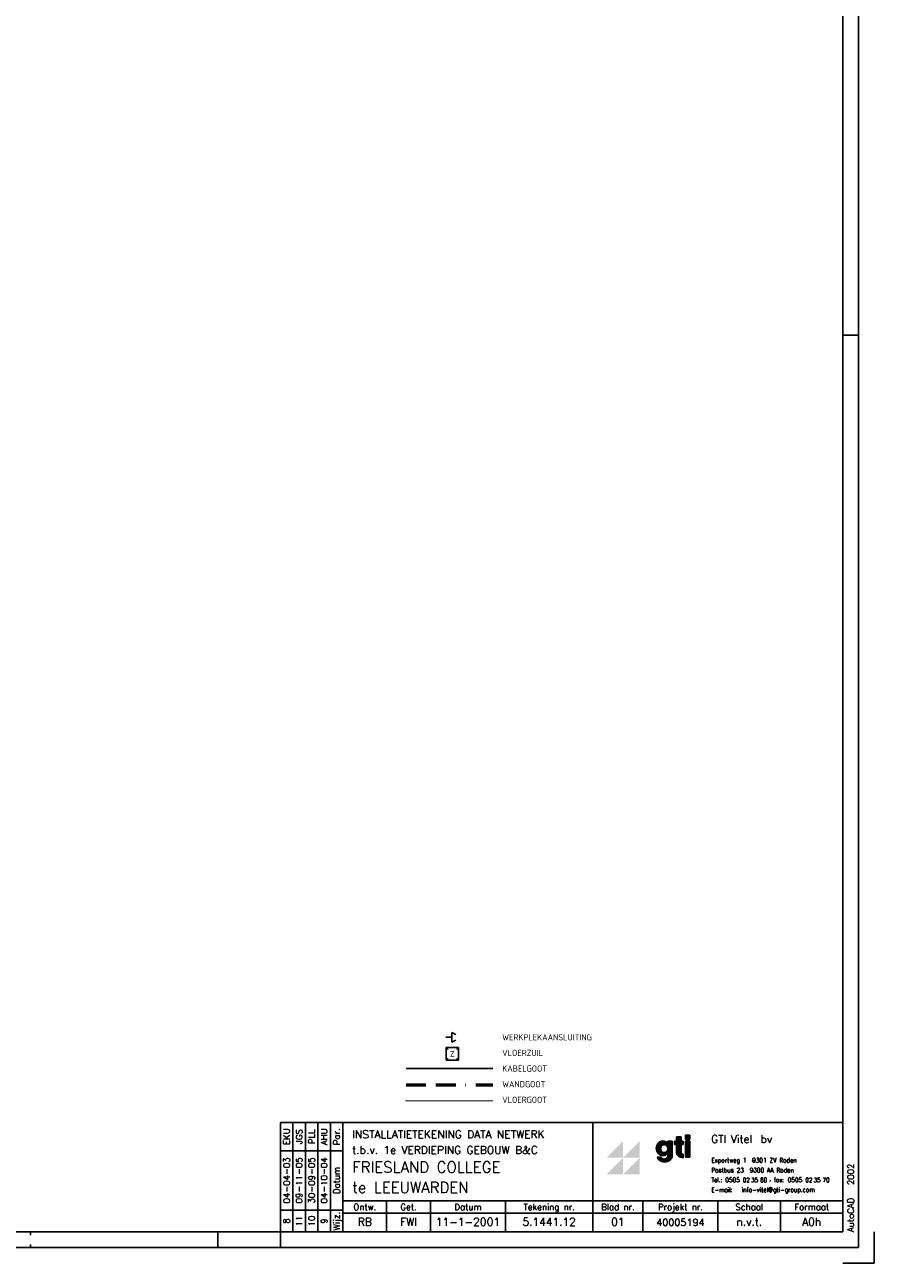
# Model space of a CAD drawing. Extents: x 0 to 1189, y 0 to 841.
# Tile 24 of 33: x 917 to 1189, y 0 to 396. Entities that reach past the tile are written whole.
import ezdxf
from ezdxf.enums import TextEntityAlignment as Align

# ---------------------------------------------------------------- set-up
doc = ezdxf.new("R2010")
doc.units = 0
doc.linetypes.add('DASHDOT', pattern=[25.4, 12.7, -6.35, 0, -6.35])
doc.linetypes.add('E0002', pattern=[22.225, 6.35, -3.175, 6.35, -3.175, 0, -3.175])
doc.layers.get('0').update_dxf_attribs({"linetype": 'CONTINUOUS'})
for name, color, linetype in [('GOTEN', 3, 'CONTINUOUS'), ('GREEN', 3, 'CONTINUOUS'), ('TEXT20', 4, 'CONTINUOUS'), ('VITELDATA', 2, 'CONTINUOUS')]:
    doc.layers.add(name, color=color, linetype=linetype)
doc.styles.add('LOGO', font='SIMPLEX')
doc.styles.get("Standard").update_dxf_attribs({"font": 'ISO'})

# ---------------------------------------------------------------- blocks, each defined once
blk = doc.blocks.new('FOR002')
for p, q in [((0, 35), (-180, 35)), ((-180, 35), (-180, 0)), ((-164, 35), (-164, 0)), ((-160, 35), (-160, 0)), ((-80, 35), (-80, 0)), ((-160, 26), (-180, 26)), ((-160, 10), (0, 10)), ((-146, 10), (-146, 0)), ((-132, 10), (-132, 0)), ((-108, 10), (-108, 0)), ((-64, 10), (-64, 0)), ((-40, 10), (-40, 0)), ((-20, 10), (-20, 0)), ((-180, 7), (-160, 7)), ((-160, 6), (0, 6))]:
    blk.add_line(p, q)
at = {"color": 4}
for p, q in [((-176, 35), (-176, 0)), ((-172, 35), (-172, 0)), ((-168, 35), (-168, 0))]:
    blk.add_line(p, q, dxfattribs=at)
at = {"color": 4, "style": 'LOGO'}
for s, p in [('Par.', (-161, 30.5)), ('Datum', (-161, 16.5)), ('Wijz.', (-161, 3.5))]:
    blk.add_text(s, height=2, rotation=90, dxfattribs=at).set_placement(p, align=Align.CENTER)
for s, p in [('Ontw.', (-153, 7)), ('Get.', (-139, 7)), ('Datum', (-120, 7)), ('Tekening nr.', (-94, 7)), ('Blad nr.', (-72, 7)), ('Projekt nr.', (-52, 7)), ('Schaal', (-30, 7)), ('Formaat', (-10, 7))]:
    blk.add_text(s, height=2, dxfattribs=at).set_placement(p, align=Align.CENTER)
blk.add_text('AutoCAD', height=2, rotation=90, dxfattribs=at).set_placement((3.5, 0))
for tag, p in [('PAR4', (-177, 30.5)), ('PAR3', (-173, 30.5)), ('PAR2', (-169, 30.5)), ('PAR1', (-165, 30.5)), ('DAT4', (-177, 16.5)), ('DAT3', (-173, 16.5)), ('DAT2', (-169, 16.5)), ('DAT1', (-165, 16.5)), ('WIJZ4', (-177, 3.5)), ('WIJZ3', (-173, 3.5)), ('WIJZ2', (-169, 3.5)), ('WIJZ1', (-165, 3.5))]:
    blk.add_attdef(tag, text='', height=2, rotation=90, dxfattribs=at).set_placement(p, align=Align.CENTER)
for tag, p in [('TITEL1', (-157, 30)), ('TITEL2', (-157, 25))]:
    blk.add_attdef(tag, p, '', height=2.5, dxfattribs=at)
at = {"style": 'LOGO'}
for tag, p in [('PROJEKT', (-157, 19)), ('PLAATS', (-157, 12.5))]:
    blk.add_attdef(tag, p, '', height=3.5, dxfattribs=at)
at = {"color": 4, "style": 'LOGO'}
blk.add_attdef('REL', (3.5, 15), '', height=2, rotation=90, dxfattribs=at)
for tag, p in [('ONTW', (-153, 2)), ('GET', (-139, 2)), ('DATUM', (-120, 2)), ('TEK', (-94, 2)), ('BLAD', (-72, 2)), ('PROJEKT', (-52, 2)), ('SCHAAL', (-30, 2)), ('FOR', (-10, 2))]:
    blk.add_attdef(tag, text='', height=2.5, dxfattribs=at).set_placement(p, align=Align.CENTER)
blk = doc.blocks.new('FORA0H')
at = {"color": 4}
for p, q in [((1184, 5), (1184, 836)), ((919, 9), (919, 10)), ((1189, 0), (1189, 10)), ((20, 5), (1184, 5)), ((919, 5), (919, 6)), ((1179, 0), (1189, 0))]:
    blk.add_line(p, q, dxfattribs=at)
at = {"color": 6}
for p, q in [((1179, 10), (1179, 831)), ((25, 10), (1179, 10))]:
    blk.add_line(p, q, dxfattribs=at)
at = {"color": 7}
for p, q in [((1179, 297), (1184, 297)), ((979, 5), (979, 10)), ((999, 5), (999, 10))]:
    blk.add_line(p, q, dxfattribs=at)
blk = doc.blocks.new('*X713')
at = {"color": 0}
for p, q in [((147, 56.89), (147, 58.31)), ((147.19, 56.43), (147.19, 58.77)), ((147.38, 56.13), (147.38, 59.07)), ((147.56, 55.91), (147.56, 59.29)), ((147.75, 55.74), (147.75, 59.46)), ((147.94, 55.61), (147.94, 59.59)), ((148.12, 55.5), (148.12, 59.7)), ((148.31, 58.2), (148.31, 59.78)), ((148.5, 58.47), (148.5, 59.84)), ((148.69, 58.64), (148.69, 59.88)), ((148.88, 58.76), (148.88, 59.9)), ((149.06, 58.84), (149.06, 59.9)), ((149.25, 58.88), (149.25, 59.88)), ((149.44, 58.9), (149.44, 59.84)), ((149.62, 58.89), (149.62, 59.78)), ((149.81, 58.84), (149.81, 59.69)), ((150, 58.76), (150, 59.58)), ((150.19, 58.64), (150.19, 59.45)), ((150.38, 58.47), (150.38, 59.27)), ((150.56, 58.21), (150.56, 59.05)), ((150.75, 53.4), (150.75, 59.9)), ((150.94, 53.5), (150.94, 59.9)), ((151.12, 53.63), (151.12, 59.9)), ((151.31, 53.78), (151.31, 59.9)), ((151.5, 53.97), (151.5, 59.9)), ((151.69, 54.22), (151.69, 59.9)), ((151.88, 54.6), (151.88, 59.9)), ((147.38, 54.32), (147.38, 54.62)), ((147.56, 54.04), (147.56, 54.62)), ((147.75, 53.83), (147.75, 54.62)), ((147.94, 53.67), (147.94, 54.62)), ((148.12, 53.54), (148.12, 54.62)), ((148.31, 55.42), (148.31, 56.76)), ((148.31, 53.43), (148.31, 54.55)), ((148.5, 55.36), (148.5, 56.49)), ((148.5, 53.35), (148.5, 54.3)), ((148.69, 55.32), (148.69, 56.32)), ((148.69, 53.28), (148.69, 54.14)), ((148.88, 55.3), (148.88, 56.2)), ((148.88, 53.22), (148.88, 54.03)), ((149.06, 55.3), (149.06, 56.12)), ((149.06, 53.18), (149.06, 53.96)), ((149.25, 55.32), (149.25, 56.08)), ((149.25, 53.16), (149.25, 53.91)), ((149.44, 55.36), (149.44, 56.06)), ((149.44, 53.14), (149.44, 53.9)), ((149.62, 55.42), (149.62, 56.07)), ((149.62, 53.14), (149.62, 53.91)), ((149.81, 55.51), (149.81, 56.12)), ((149.81, 53.15), (149.81, 53.95)), ((150, 55.62), (150, 56.2)), ((150, 53.17), (150, 54.03)), ((150.19, 55.75), (150.19, 56.32)), ((150.19, 53.21), (150.19, 54.14)), ((150.38, 55.93), (150.38, 56.49)), ((150.38, 53.26), (150.38, 54.3)), ((150.56, 56.15), (150.56, 56.75)), ((150.56, 53.32), (150.56, 54.54))]:
    blk.add_line(p, q, dxfattribs=at)
blk = doc.blocks.new('*X714')
at = {"color": 0}
for p, q in [((152.44, 58.9), (152.44, 59.9)), ((152.62, 58.9), (152.62, 59.9)), ((152.81, 58.9), (152.81, 59.9)), ((153, 58.9), (153, 59.9)), ((153.19, 55.82), (153.19, 61.34)), ((153.38, 55.43), (153.38, 61.34)), ((153.56, 55.2), (153.56, 61.34)), ((153.75, 55.04), (153.75, 61.34)), ((153.94, 54.91), (153.94, 61.34)), ((154.12, 54.81), (154.12, 61.34)), ((154.31, 54.73), (154.31, 61.34)), ((154.5, 58.9), (154.5, 59.9)), ((154.69, 58.9), (154.69, 59.9)), ((154.88, 58.9), (154.88, 59.9)), ((155.06, 58.9), (155.06, 59.9)), ((154.5, 54.67), (154.5, 55.86)), ((154.69, 54.63), (154.69, 55.71)), ((154.88, 54.6), (154.88, 55.63)), ((155.06, 54.58), (155.06, 55.59))]:
    blk.add_line(p, q, dxfattribs=at)
blk = doc.blocks.new('*X715')
at = {"color": 0}
for p, q in [((156.1875, 60.58), (156.1875, 61.82)), ((156.375, 60.58), (156.375, 61.82)), ((156.5625, 60.58), (156.5625, 61.82)), ((156.75, 60.58), (156.75, 61.82)), ((156.9375, 60.58), (156.9375, 61.82)), ((157.125, 60.58), (157.125, 61.82)), ((156.1875, 54.82), (156.1875, 59.9)), ((156.375, 54.82), (156.375, 59.9)), ((156.5625, 54.82), (156.5625, 59.9)), ((156.75, 54.82), (156.75, 59.9)), ((156.9375, 54.82), (156.9375, 59.9)), ((157.125, 54.82), (157.125, 59.9))]:
    blk.add_line(p, q, dxfattribs=at)
blk = doc.blocks.new('LOG027')
at = {"color": 4}
for p, q in [((23.99, 17.1), (23.99, 16.24)), ((23.99, 17.1), (23.99, 16.24)), ((23.99, 17.1), (25.38, 17.1)), ((24.09, 17), (24.09, 15.9)), ((24.09, 17), (25.29, 17)), ((25.29, 17), (25.29, 12.46)), ((25.38, 17.1), (25.38, 12.46)), ((26.1, 17.1), (26.1, 15.94)), ((26.1, 17.1), (26.79, 17.1)), ((26.1, 15.94), (26.79, 15.94)), ((26.2, 17), (26.2, 16.04)), ((26.2, 17), (26.89, 17)), ((26.2, 16.04), (26.89, 16.04)), ((26.79, 18.49), (26.79, 17.1)), ((26.79, 18.49), (28.19, 18.49)), ((26.79, 15.94), (26.79, 13.39)), ((26.89, 18.4), (26.89, 17)), ((26.89, 18.4), (28.09, 18.4)), ((26.89, 16.04), (26.89, 13.39)), ((28.09, 18.4), (28.09, 17)), ((28.09, 17), (28.79, 17)), ((28.09, 16.04), (28.09, 13.39)), ((28.09, 16.04), (28.79, 16.04)), ((28.19, 18.49), (28.19, 17.1)), ((28.19, 17.1), (28.88, 17.1)), ((28.19, 15.94), (28.19, 13.39)), ((28.19, 15.94), (28.88, 15.94)), ((28.79, 17), (28.79, 16.04)), ((28.88, 17.1), (28.88, 15.94)), ((29.58, 18.96), (30.97, 18.96)), ((29.58, 18.96), (29.58, 17.56)), ((29.58, 17.56), (30.97, 17.56)), ((29.58, 17.1), (29.58, 11.99)), ((29.58, 17.1), (30.97, 17.1)), ((29.68, 18.86), (30.88, 18.86)), ((29.68, 18.86), (29.68, 17.66)), ((29.68, 17.66), (30.88, 17.66)), ((29.68, 17), (29.68, 12.09)), ((29.68, 17), (30.88, 17)), ((30.88, 18.86), (30.88, 17.66)), ((30.88, 17), (30.88, 12.09)), ((30.97, 18.96), (30.97, 17.56)), ((30.97, 17.1), (30.97, 11.99)), ((20.57, 11.99), (21.77, 11.99)), ((20.7, 11.9), (21.7, 11.9)), ((23.99, 13.32), (23.99, 12.46)), ((24.09, 13.66), (24.09, 12.46)), ((28.79, 12.83), (28.79, 11.86)), ((28.88, 12.92), (28.88, 11.76)), ((29.58, 11.99), (30.97, 11.99)), ((29.68, 12.09), (30.88, 12.09))]:
    blk.add_line(p, q, dxfattribs=at)
for points in [[(22.36, 17.1, 0.108254), (21.58, 16.93, 0.102013), (20.89, 16.42, 0.094273), (20.44, 15.68, 0.089446), (20.28, 14.78, 0.089446), (20.44, 13.88, 0.094273), (20.89, 13.14, 0.102013), (21.58, 12.63, 0.108254), (22.36, 12.46, 0.108254), (23.15, 12.63, 0.102013), (23.84, 13.14, 0.025227), (23.99, 13.32, 0.089446)], [(22.36, 17, 0.108254), (21.62, 16.84, 0.102013), (20.96, 16.36, 0.094273), (20.53, 15.64, 0.089446), (20.37, 14.78, 0.089446), (20.53, 13.91, 0.094273), (20.96, 13.2, 0.102013), (21.62, 12.72, 0.108254), (22.36, 12.55, 0.108254), (23.11, 12.72, 0.102013), (23.77, 13.2, 0.062444), (24.09, 13.66, 0.025227)], [(23.99, 16.24, 0.025227), (23.84, 16.42, 0.102013), (23.15, 16.93, 0.108254), (22.36, 17.1, 0.108254)], [(24.09, 15.9, 0.062444), (23.77, 16.36, 0.102013), (23.11, 16.84, 0.108254), (22.36, 17, 0.108254)], [(20.57, 11.99, 0.047333), (20.69, 11.67, 0.103369), (21.22, 10.98, 0.092126), (22, 10.53, 0.085497), (22.95, 10.37, 0.085497), (23.89, 10.53, 0.092126), (24.67, 10.98, 0.103369), (25.2, 11.67, 0.113017), (25.38, 12.46, 0.113017)], [(20.7, 11.9, 0.02861), (20.77, 11.72, 0.103369), (21.28, 11.05, 0.092126), (22.03, 10.62, 0.085497), (22.95, 10.46, 0.085497), (23.86, 10.62, 0.092126), (24.61, 11.05, 0.103369), (25.12, 11.72, 0.113017), (25.29, 12.46, 0.113017)], [(21.7, 11.9, 0.08091), (21.94, 11.57, 0.098491), (22.35, 11.3, 0.098491), (22.83, 11.2, 0.098491), (23.31, 11.3, 0.098491), (23.72, 11.57, 0.098491), (23.99, 11.98, 0.098491), (24.09, 12.46, 0.098491)], [(21.77, 11.99, 0.093743), (22.01, 11.64, 0.098491), (22.38, 11.38, 0.098491), (22.83, 11.3, 0.098491), (23.27, 11.38, 0.098491), (23.65, 11.64, 0.098491), (23.9, 12.01, 0.098491), (23.99, 12.46, 0.098491)], [(26.79, 13.39, 0.122953), (26.94, 12.79, 0.105488), (27.41, 12.24, 0.087567), (28.06, 11.89, 0.078075), (28.88, 11.76, 0.078075)], [(26.89, 13.39, 0.122953), (27.03, 12.83, 0.105488), (27.47, 12.31, 0.087567), (28.09, 11.98, 0.068653), (28.79, 11.86, 0.078075)], [(28.09, 13.39, 0.139889), (28.15, 13.17, 0.107118), (28.34, 12.98, 0.079812), (28.58, 12.87, 0.04611), (28.79, 12.83, 0.067459)], [(28.19, 13.39, 0.139889), (28.24, 13.22, 0.107118), (28.39, 13.06, 0.079812), (28.61, 12.96, 0.067459), (28.88, 12.92, 0.067459)]]:
    blk.add_lwpolyline(points, format="xyb", dxfattribs=at)
for points in [[(22.83, 16.04, 0.106817), (22.35, 15.93, 0.101559), (21.93, 15.63, 0.094912), (21.66, 15.19, 0.090692), (21.57, 14.66, 0.090692), (21.66, 14.13, 0.094912), (21.93, 13.69, 0.101559), (22.35, 13.39, 0.106817), (22.83, 13.29, 0.106817), (23.31, 13.39, 0.101559), (23.73, 13.69, 0.094912), (24, 14.13, 0.090692), (24.09, 14.66, 0.090692), (24, 15.19, 0.094912), (23.73, 15.63, 0.101559), (23.31, 15.93, 0.106817)], [(22.83, 15.94, 0.106817), (22.39, 15.84, 0.101559), (22, 15.57, 0.094912), (21.75, 15.16, 0.090692), (21.66, 14.66, 0.090692), (21.75, 14.17, 0.094912), (22, 13.76, 0.101559), (22.39, 13.48, 0.106817), (22.83, 13.39, 0.106817), (23.27, 13.48, 0.101559), (23.65, 13.76, 0.094912), (23.91, 14.17, 0.090692), (24, 14.66, 0.090692), (23.91, 15.16, 0.094912), (23.65, 15.57, 0.101559), (23.27, 15.84, 0.106817)]]:
    blk.add_lwpolyline(points, format="xyb", close=True, dxfattribs=at)
at = {"color": 4, "const_width": 0.25}
for points in [[(50.88, 10.75, 1), (51.12, 10.75, 1)], [(51.38, 7.5, 1), (51.62, 7.5, 1)], [(56.59, 4.35, 1), (56.84, 4.35, 1)]]:
    blk.add_lwpolyline(points, format="xyb", close=True, dxfattribs=at)
at = {"color": 1}
for points in [[(4.28, 11.76), (9.62, 11.76), (9.62, 17.1)], [(9.62, 11.76), (14.96, 17.1), (14.96, 11.76)], [(4.28, 6.42), (9.62, 11.76), (9.62, 6.42)], [(9.62, 6.42), (14.96, 11.76), (14.96, 6.42)]]:
    blk.add_solid(points, dxfattribs=at)
at = {"color": 2, "xscale": 0.9672711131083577, "yscale": 0.9672711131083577, "zscale": 0.9672711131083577}
for name, p in [('*X713', (-121.72, -40.94)), ('*X714', (-121.24, -40.94)), ('*X715', (-121.24, -40.94))]:
    blk.add_blockref(name, p, dxfattribs=at)
at = {"color": 7, "style": 'LOGO'}
for s, p in [('GTI', (37.81, 16.5)), ('Vitel', (44.11, 16.5)), ('bv', (53.61, 16.5))]:
    blk.add_text(s, height=2.5, dxfattribs=at).set_placement(p)
at = {"color": 4, "style": 'LOGO', "width": 0.9}
for s, height, p in [('Exportweg 1  9301 ZV Roden', 1.5, (37.88, 10.18)), ('Postbus 23  9300 AA Roden', 1.5, (37.88, 7.03)), ('Tel.:', 1.451, (37.88, 3.93)), ('0505', 1.5, (42.34, 3.93)), ('02', 1.451, (47.96, 3.92)), ('35', 1.451, (50.61, 3.92)), ('60', 1.451, (53.48, 3.92)), ('fax:', 1.451, (57.88, 3.93)), ('0505', 1.5, (62.34, 3.93)), ('02', 1.451, (67.96, 3.92)), ('35', 1.451, (70.61, 3.92)), ('70', 1.451, (73.48, 3.92)), ('E-mail:', 1.451, (37.88, 0.78)), ('info-vitel@gti-group.com', 1.5, (47.59, 0.78))]:
    blk.add_text(s, height=height, dxfattribs=at).set_placement(p)
blk = doc.blocks.new('$DAT003')
for p, q in [((0, 0), (2, 0)), ((3.2, 0.9), (2, 1.5)), ((2, -1.5), (2, 1.5)), ((3.2, -0.9), (2, -1.5))]:
    blk.add_line(p, q)
blk = doc.blocks.new('DAT030')
for p, q in [((-2, 2), (-1.41, 1.41)), ((-2, -2), (-2, 2)), ((-2, 2), (2, 2)), ((2, 2), (1.41, 1.41)), ((2, 2), (2, -2)), ((-1.41, -1.41), (-2, -2)), ((2, -2), (-2, -2)), ((1.41, -1.41), (2, -2))]:
    blk.add_line(p, q)
at = {"color": 4}
blk.add_attdef('NR', text='', height=1.8, dxfattribs=at).set_placement((0, 0), align=Align.MIDDLE)

msp = doc.modelspace()

# ---------------------------------------------------------------- linework, layer by layer
at = {"layer": 'GOTEN', "linetype": 'E0002'}
for p, q in [((1039.23, 57.29), (1067.01, 57.29)), ((1039.23, 56.79), (1067.01, 56.79))]:
    msp.add_line(p, q, dxfattribs=at)
at = {"layer": 'GREEN'}
msp.add_line((1039.23, 62.29), (1067.01, 62.29), dxfattribs=at)
at = {"layer": 'GREEN', "linetype": 'DASHDOT', "const_width": 0.35}
msp.add_lwpolyline([(1067, 52), (1039, 52)], dxfattribs=at)

# ---------------------------------------------------------------- block references
for name, p in [('FORA0H', (0, 0)), ('LOG027', (1099, 22))]:
    msp.add_blockref(name, p)
ref = msp.add_blockref('FOR002', (1179, 10))
ref.add_attrib('ONTW', 'RB', dxfattribs={"color": 4, "height": 2.5, "style": 'LOGO'}).set_placement((1026, 12), align=Align.CENTER)
ref.add_attrib('GET', 'FWI', dxfattribs={"color": 4, "height": 2.5, "style": 'LOGO'}).set_placement((1040, 12), align=Align.CENTER)
ref.add_attrib('DATUM', '11-1-2001', dxfattribs={"color": 4, "height": 2.5, "style": 'LOGO'}).set_placement((1059, 12), align=Align.CENTER)
ref.add_attrib('TEK', '5.1441.12', dxfattribs={"color": 4, "height": 2.5, "style": 'LOGO'}).set_placement((1085, 12), align=Align.CENTER)
ref.add_attrib('BLAD', '01', dxfattribs={"color": 4, "height": 2.5, "style": 'LOGO'}).set_placement((1107, 12), align=Align.CENTER)
ref.add_attrib('PROJEKT', '40005194', dxfattribs={"color": 4, "height": 2.25, "style": 'LOGO'}).set_placement((1127, 12), align=Align.CENTER)
ref.add_attrib('SCHAAL', 'n.v.t.', dxfattribs={"color": 4, "height": 2.5, "style": 'LOGO'}).set_placement((1149, 12), align=Align.CENTER)
ref.add_attrib('FOR', 'A0h', dxfattribs={"color": 4, "height": 2.5, "style": 'LOGO'}).set_placement((1169, 12), align=Align.CENTER)
ref.add_attrib('TITEL1', 'INSTALLATIETEKENING DATA NETWERK', (1022, 40), dxfattribs={"color": 4, "height": 2.5, "style": 'LOGO'})
ref.add_attrib('TITEL2', 't.b.v. 1e VERDIEPING GEBOUW B&C', (1022, 35), dxfattribs={"color": 4, "height": 2.5, "style": 'LOGO'})
ref.add_attrib('PROJEKT', 'FRIESLAND COLLEGE', (1022, 29), dxfattribs={"height": 3.5, "style": 'LOGO'})
ref.add_attrib('PLAATS', 'te LEEUWARDEN', (1022, 22.5), dxfattribs={"height": 3.5, "style": 'LOGO'})
ref.add_attrib('WIJZ1', '9', dxfattribs={"color": 4, "height": 2, "rotation": 90, "style": 'LOGO'}).set_placement((1014, 13.5), align=Align.CENTER)
ref.add_attrib('DAT1', '04-10-04', dxfattribs={"color": 4, "height": 2, "rotation": 90, "style": 'LOGO'}).set_placement((1014, 26.5), align=Align.CENTER)
ref.add_attrib('PAR1', 'AHU', dxfattribs={"color": 4, "height": 2, "rotation": 90, "style": 'LOGO'}).set_placement((1014, 40.5), align=Align.CENTER)
ref.add_attrib('WIJZ2', '10', dxfattribs={"color": 4, "height": 2, "rotation": 90, "style": 'LOGO'}).set_placement((1010, 13.5), align=Align.CENTER)
ref.add_attrib('DAT2', '30-09-05', dxfattribs={"color": 4, "height": 2, "rotation": 90, "style": 'LOGO'}).set_placement((1010, 26.5), align=Align.CENTER)
ref.add_attrib('PAR2', 'PLL', dxfattribs={"color": 4, "height": 2, "rotation": 90, "style": 'LOGO'}).set_placement((1010, 40.5), align=Align.CENTER)
ref.add_attrib('WIJZ3', '11', dxfattribs={"color": 4, "height": 2, "rotation": 90, "style": 'LOGO'}).set_placement((1006, 13.5), align=Align.CENTER)
ref.add_attrib('DAT3', '09-11-05', dxfattribs={"color": 4, "height": 2, "rotation": 90, "style": 'LOGO'}).set_placement((1006, 26.5), align=Align.CENTER)
ref.add_attrib('PAR3', 'JGS', dxfattribs={"color": 4, "height": 2, "rotation": 90, "style": 'LOGO'}).set_placement((1006, 40.5), align=Align.CENTER)
ref.add_attrib('WIJZ4', '8', dxfattribs={"color": 4, "height": 2, "rotation": 90, "style": 'LOGO'}).set_placement((1002, 13.5), align=Align.CENTER)
ref.add_attrib('DAT4', '04-04-03', dxfattribs={"color": 4, "height": 2, "rotation": 90, "style": 'LOGO'}).set_placement((1002, 26.5), align=Align.CENTER)
ref.add_attrib('PAR4', 'EKU', dxfattribs={"color": 4, "height": 2, "rotation": 90, "style": 'LOGO'}).set_placement((1002, 40.5), align=Align.CENTER)
ref.add_attrib('REL', '2002', (1182.5, 25), dxfattribs={"color": 4, "height": 2, "rotation": 90, "style": 'LOGO'})
at = {"layer": 'VITELDATA'}
msp.add_blockref('$DAT003', (1051.91, 72.29), dxfattribs=at)
msp.add_blockref('DAT030', (1054, 67), dxfattribs=at).add_auto_attribs({'NR': 'Z'})

# ---------------------------------------------------------------- texts
at = {"layer": 'TEXT20'}
for s, p in [('WERKPLEKAANSLUITING', (1069.98, 72.29)), ('VLOERZUIL', (1069.98, 67.29)), ('KABELGOOT', (1069.98, 62.29)), ('WANDGOOT', (1069.98, 57.29)), ('VLOERGOOT', (1069.98, 52.29))]:
    msp.add_text(s, height=2, dxfattribs=at).set_placement(p, align=Align.MIDDLE_LEFT)

doc.saveas('drawing.dxf')
